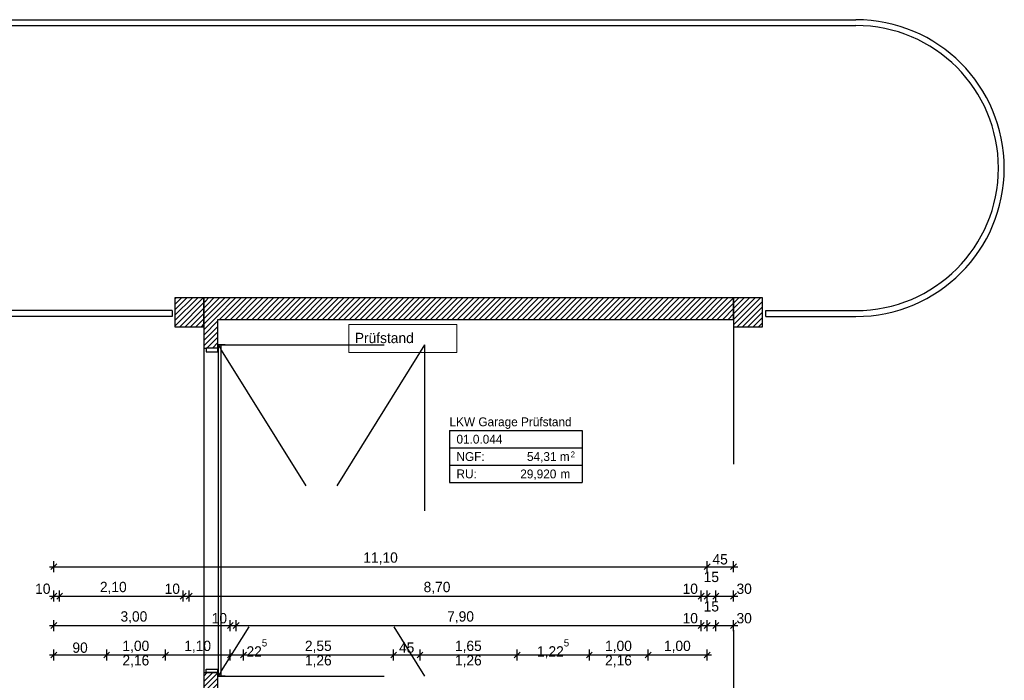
# Model space of a CAD drawing. Extents: x -28.8 to 50.4, y -5.6 to 85.1.
# Tile 29 of 29: x 33.7 to 50.4, y 54 to 65.2. Entities that reach past the tile are written whole.
import ezdxf

# ---------------------------------------------------------------- set-up
doc = ezdxf.new("R2010")
doc.units = 0
doc.header["$MEASUREMENT"] = 0
doc.linetypes.add('Strichlinie', pattern=[0.005644, 0.002822, -0.002822])
doc.linetypes.add('Wipeout_Contour', pattern=[1, 0, -1])
for name, color, linetype in [('0._EG_2_0', 7, 'Continuous'), ('0._EG_2_P_BM_AUSSEN', 7, 'Continuous'), ('0._EG_2_P_ZE_TEXT', 7, 'Continuous'), ('0._EG_2_R_NT_DACH', 7, 'Continuous'), ('0._EG_2_R_TR_AUSSENWAND', 7, 'Continuous'), ('0._EG_2_Räume', 7, 'Continuous'), ('0._EG_2_X_EA_STRASSEN', 7, 'Continuous')]:
    doc.layers.add(name, color=color, linetype=linetype)
doc.styles.add('ERSTELLTER_STIL_1', font='txt')
doc.styles.add('ERSTELLTER_STIL_2', font='txt')
pattern_1 = [(45, (0, 0), (-0.04596194, 0.04596194), [])]

msp = doc.modelspace()

# ---------------------------------------------------------------- hatches: boundary and pattern name
at = {"layer": '0._EG_2_R_TR_AUSSENWAND', "linetype": 'Continuous', "ltscale": 1000}
h = msp.add_hatch(dxfattribs=at)
h.set_pattern_fill('MW_Kalksandstein_0002', color=256, style=0, pattern_type=2)
h.set_pattern_definition(pattern_1)
h.paths.add_polyline_path([(36.785, 60.49), (36.295, 60.49), (36.295, 60), (36.785, 60)], flags=0)
h = msp.add_hatch(dxfattribs=at)
h.set_pattern_fill('MW_Kalksandstein_0002', color=256, style=0, pattern_type=2)
h.set_pattern_definition(pattern_1)
h.paths.add_polyline_path([(45.785, 60.49), (36.785, 60.49), (37.025, 60.125), (45.785, 60.125)], flags=0)
h = msp.add_hatch(dxfattribs=at)
h.set_pattern_fill('MW_Kalksandstein_0002', color=256, style=0, pattern_type=2)
h.set_pattern_definition(pattern_1)
h.paths.add_polyline_path([(36.785, 60.49), (36.785, 59.635), (37.025, 59.635), (37.025, 60.125)], flags=0)
h = msp.add_hatch(dxfattribs=at)
h.set_pattern_fill('MW_Kalksandstein_0002', color=256, style=0, pattern_type=2)
h.set_pattern_definition(pattern_1)
h.paths.add_polyline_path([(45.785, 60), (46.275, 60), (46.275, 60.49), (45.785, 60.49)], flags=0)
h = msp.add_hatch(dxfattribs=at)
h.set_pattern_fill('MW_Kalksandstein_0002', color=256, style=0, pattern_type=2)
h.set_pattern_definition(pattern_1)
h.paths.add_polyline_path([(36.785, 53.554), (37.025, 53.554), (37.025, 54.125), (36.785, 54.125)], flags=0)

# ---------------------------------------------------------------- linework, layer by layer
at = {"layer": '0._EG_2_0', "linetype": 'Continuous', "ltscale": 1000}
for p, q in [((36.785, 59.635), (37.025, 59.635)), ((36.785, 54.125), (37.025, 54.125))]:
    msp.add_line(p, q, dxfattribs=at)
at = {"layer": '0._EG_2_P_BM_AUSSEN', "linetype": 'Continuous', "ltscale": 1000}
for p, q in [((34.16, 55.925), (34.235, 55.925)), ((34.285, 55.975), (34.185, 55.875)), ((34.235, 55.831), (34.235, 56.019)), ((45.385, 55.975), (45.285, 55.875)), ((45.335, 55.831), (45.335, 56.019)), ((45.335, 55.925), (45.785, 55.925)), ((45.735, 55.875), (45.835, 55.975)), ((45.785, 55.831), (45.785, 56.019)), ((45.785, 55.925), (45.86, 55.925)), ((34.16, 55.425), (34.235, 55.425)), ((34.285, 55.475), (34.185, 55.375)), ((34.235, 55.331), (34.235, 55.519)), ((34.235, 55.425), (34.335, 55.425)), ((34.385, 55.475), (34.285, 55.375)), ((34.335, 55.331), (34.335, 55.519)), ((34.335, 55.425), (36.435, 55.425)), ((36.485, 55.475), (36.385, 55.375)), ((36.435, 55.331), (36.435, 55.519)), ((36.435, 55.425), (36.535, 55.425)), ((36.585, 55.475), (36.485, 55.375)), ((36.535, 55.331), (36.535, 55.519)), ((45.285, 55.475), (45.185, 55.375)), ((45.235, 55.331), (45.235, 55.519)), ((45.235, 55.425), (45.335, 55.425)), ((45.385, 55.475), (45.285, 55.375)), ((45.335, 55.331), (45.335, 55.519)), ((45.335, 55.425), (45.485, 55.425)), ((45.535, 55.475), (45.435, 55.375)), ((45.485, 55.331), (45.485, 55.519)), ((45.485, 55.425), (45.785, 55.425)), ((45.735, 55.375), (45.835, 55.475)), ((45.785, 55.331), (45.785, 55.519)), ((45.785, 55.425), (45.86, 55.425)), ((34.16, 54.925), (34.235, 54.925)), ((34.285, 54.975), (34.185, 54.875)), ((34.235, 54.831), (34.235, 55.019)), ((37.285, 54.975), (37.185, 54.875)), ((37.235, 54.831), (37.235, 55.019)), ((37.235, 54.925), (37.335, 54.925)), ((37.385, 54.975), (37.285, 54.875)), ((37.335, 54.831), (37.335, 55.019)), ((37.335, 54.925), (45.235, 54.925)), ((45.285, 54.975), (45.185, 54.875)), ((45.235, 54.831), (45.235, 55.019)), ((45.235, 54.925), (45.335, 54.925)), ((45.385, 54.975), (45.285, 54.875)), ((45.335, 54.831), (45.335, 55.019)), ((45.335, 54.925), (45.485, 54.925)), ((45.535, 54.975), (45.435, 54.875)), ((45.485, 54.831), (45.485, 55.019)), ((45.485, 54.925), (45.785, 54.925)), ((45.735, 54.875), (45.835, 54.975)), ((45.785, 54.831), (45.785, 55.019)), ((45.785, 54.925), (45.86, 54.925)), ((34.16, 54.425), (34.235, 54.425)), ((34.285, 54.475), (34.185, 54.375)), ((34.235, 54.331), (34.235, 54.519)), ((34.235, 54.425), (35.135, 54.425)), ((35.185, 54.475), (35.085, 54.375)), ((35.135, 54.331), (35.135, 54.519)), ((35.135, 54.425), (36.135, 54.425)), ((36.185, 54.475), (36.085, 54.375)), ((36.135, 54.331), (36.135, 54.519)), ((37.285, 54.475), (37.185, 54.375)), ((37.235, 54.331), (37.235, 54.519)), ((37.235, 54.425), (37.46, 54.425)), ((37.51, 54.475), (37.41, 54.375)), ((37.46, 54.331), (37.46, 54.519)), ((37.46, 54.425), (40.01, 54.425)), ((40.06, 54.475), (39.96, 54.375)), ((40.01, 54.331), (40.01, 54.519)), ((40.01, 54.425), (40.458, 54.425)), ((40.508, 54.475), (40.408, 54.375)), ((40.458, 54.331), (40.458, 54.519)), ((40.458, 54.425), (42.108, 54.425)), ((42.158, 54.475), (42.058, 54.375)), ((42.108, 54.331), (42.108, 54.519)), ((42.108, 54.425), (43.335, 54.425)), ((43.385, 54.475), (43.285, 54.375)), ((43.335, 54.331), (43.335, 54.519)), ((43.335, 54.425), (44.335, 54.425)), ((44.385, 54.475), (44.285, 54.375)), ((44.335, 54.331), (44.335, 54.519)), ((44.335, 54.425), (45.335, 54.425)), ((45.285, 54.375), (45.385, 54.475)), ((45.335, 54.331), (45.335, 54.519)), ((45.335, 54.425), (45.41, 54.425))]:
    msp.add_line(p, q, dxfattribs=at)
at = {"layer": '0._EG_2_P_ZE_TEXT', "color": 255, "linetype": 'Continuous', "lineweight": 18, "ltscale": 1000}
for p, q in [((41.083, 60.037), (39.25, 60.037)), ((39.25, 60.037), (39.25, 59.562)), ((41.083, 59.562), (41.083, 60.037)), ((39.25, 59.562), (41.083, 59.562))]:
    msp.add_line(p, q, dxfattribs=at)
at = {"layer": '0._EG_2_R_NT_DACH', "linetype": 'Strichlinie', "ltscale": 1000}
msp.add_line((45.785, 60.49), (45.785, 39.665), dxfattribs=at)
at = {"layer": '0._EG_2_R_TR_AUSSENWAND', "linetype": 'Continuous', "ltscale": 1000}
for p, q in [((36.785, 60.49), (36.295, 60.49)), ((36.295, 60.49), (36.295, 60)), ((45.785, 60.49), (36.785, 60.49)), ((36.785, 60), (36.785, 60.49)), ((36.785, 60.49), (36.785, 59.635)), ((45.785, 60.125), (45.785, 60.49)), ((46.275, 60.49), (45.785, 60.49)), ((45.785, 60.49), (45.785, 60)), ((46.275, 60), (46.275, 60.49)), ((37.025, 60.125), (45.785, 60.125)), ((37.025, 59.635), (37.025, 60.125)), ((36.295, 60), (36.785, 60)), ((45.785, 60), (46.275, 60)), ((36.785, 54.125), (36.785, 53.554)), ((37.025, 53.554), (37.025, 54.125))]:
    msp.add_line(p, q, dxfattribs=at)
at = {"layer": '0._EG_2_R_TR_AUSSENWAND', "linetype": 'Strichlinie', "ltscale": 1000}
msp.add_line((40.535, 59.695), (40.535, 54.065), dxfattribs=at)
at = {"layer": '0._EG_2_Räume', "linetype": 'Continuous', "ltscale": 1000}
for p, q in [((40.959, 58.236), (40.959, 57.352)), ((40.959, 58.236), (43.211, 58.236)), ((43.211, 58.236), (43.211, 57.352)), ((40.959, 57.942), (43.211, 57.942)), ((40.959, 57.647), (43.211, 57.647)), ((40.959, 57.352), (43.211, 57.352))]:
    msp.add_line(p, q, dxfattribs=at)
at = {"layer": '0._EG_2_X_EA_STRASSEN', "linetype": 'Continuous', "ltscale": 1000}
for p, q in [((26.053, 65.215), (47.865, 65.215)), ((26.19, 65.115), (47.865, 65.115)), ((36.245, 60.275), (32.921, 60.275)), ((36.245, 60.275), (36.245, 60.175)), ((46.336, 60.275), (47.865, 60.275)), ((46.336, 60.175), (46.336, 60.275)), ((36.245, 60.175), (32.921, 60.175)), ((46.336, 60.175), (47.865, 60.175))]:
    msp.add_line(p, q, dxfattribs=at)
for radius in [2.52, 2.42]:
    msp.add_arc((47.865, 62.695), radius, 270, 90, dxfattribs=at)

# ---------------------------------------------------------------- texts
at = {"layer": '0._EG_2_P_BM_AUSSEN', "linetype": 'Continuous', "char_height": 0.175, "attachment_point": 7, "style": 'ERSTELLTER_STIL_2'}
for s, insert in [('{11,10}', (39.495, 55.96)), ('{45}', (45.427, 55.96)), ('{15}', (45.277, 55.661)), ('{10}', (33.919, 55.46)), ('{2,10}', (35.019, 55.46)), ('{10}', (36.119, 55.46)), ('{8,70}', (40.519, 55.46)), ('{10}', (44.919, 55.46)), ('{30}', (45.835, 55.46)), ('{15}', (45.277, 55.161)), ('{3,00}', (35.369, 54.96)), ('{7,90}', (40.919, 54.96)), ('{10}', (44.919, 54.96)), ('{30}', (45.835, 54.96)), ('{90}', (34.552, 54.46)), ('{1,00}', (35.402, 54.46)), ('{1,10}', (36.452, 54.46)), ('{22\\A1{\\H0.7x;\\S5^  ;}}', (37.51, 54.398)), ('{2,55}', (38.502, 54.46)), ('{45}', (40.101, 54.46)), ('{1,65}', (41.051, 54.46)), ('{1,22\\A1{\\H0.7x;\\S5^  ;}}', (42.445, 54.366)), ('{1,00}', (43.602, 54.46)), ('{1,00}', (44.602, 54.46)), ('{2,16}', (35.402, 54.215)), ('{1,26}', (38.502, 54.215)), ('{1,26}', (41.051, 54.215)), ('{2,16}', (43.602, 54.215))]:
    msp.add_mtext(s, dxfattribs=dict(at, insert=insert))
at = {"layer": '0._EG_2_P_ZE_TEXT', "linetype": 'Continuous', "insert": (39.35, 59.897), "char_height": 0.175, "attachment_point": 1, "style": 'ERSTELLTER_STIL_2'}
msp.add_mtext('{Prüfstand}', dxfattribs=at)
at = {"layer": '0._EG_2_Räume', "linetype": 'Continuous'}
for s, insert, char_height, attachment_point, style in [('{LKW Garage Prüfstand}', (40.959, 58.46), 0.15, 1, 'ERSTELLTER_STIL_1'), ('{01.0.044 }', (41.077, 58.165), 0.15, 1, 'ERSTELLTER_STIL_2'), ('{2}', (43.017, 57.882), 0.1, 1, 'ERSTELLTER_STIL_2'), ('{NGF: }', (41.077, 57.87), 0.15, 1, 'ERSTELLTER_STIL_2'), ('{54,31 m}', (42.275, 57.87), 0.15, 1, 'ERSTELLTER_STIL_2'), ('{RU: }', (41.077, 57.576), 0.15, 1, 'ERSTELLTER_STIL_2'), ('{29,920}', (42.161, 57.397), 0.15, 7, 'ERSTELLTER_STIL_2'), ('{ m}', (42.788, 57.576), 0.15, 1, 'ERSTELLTER_STIL_2')]:
    msp.add_mtext(s, dxfattribs=dict(at, insert=insert, char_height=char_height, attachment_point=attachment_point, style=style))

# ---------------------------------------------------------------- next in the draw order: wipeouts: each hides what was drawn before it
at = {"color": 254, "linetype": 'Wipeout_Contour', "lineweight": 0, "ltscale": 422.664149}
msp.add_wipeout([(37.145, 59.695), (37.025, 59.695), (37.025, 59.575), (37.03, 59.575), (37.03, 59.69), (37.145, 59.69)], dxfattribs=at).dxf.layer = '0._EG_2_R_TR_AUSSENWAND'
at = {"color": 254, "linetype": 'Wipeout_Contour', "lineweight": 0, "ltscale": 393.282787}
msp.add_wipeout([(37.145, 54.065), (37.025, 54.065), (37.025, 54.185), (37.03, 54.185), (37.03, 54.07), (37.145, 54.07)], dxfattribs=at).dxf.layer = '0._EG_2_R_TR_AUSSENWAND'

# ---------------------------------------------------------------- next in the draw order: wipeouts: each hides what was drawn before it
at = {"color": 254, "linetype": 'Wipeout_Contour', "lineweight": 0, "ltscale": 280.468492}
msp.add_wipeout([(37.025, 59.635), (36.825, 59.635), (36.825, 59.575), (37.025, 59.575)], dxfattribs=at).dxf.layer = '0._EG_2_R_TR_AUSSENWAND'
at = {"color": 254, "linetype": 'Wipeout_Contour', "lineweight": 0, "ltscale": 262.191907}
msp.add_wipeout([(37.025, 54.125), (36.825, 54.125), (36.825, 54.185), (37.025, 54.185)], dxfattribs=at).dxf.layer = '0._EG_2_R_TR_AUSSENWAND'

# ---------------------------------------------------------------- next in the draw order: linework, layer by layer
at = {"layer": '0._EG_2_R_NT_DACH', "linetype": 'Strichlinie', "ltscale": 1000}
msp.add_line((36.785, 60.49), (36.785, 41.965), dxfattribs=at)
at = {"layer": '0._EG_2_R_TR_AUSSENWAND', "linetype": 'Continuous', "ltscale": 1000}
for p, q in [((36.785, 59.635), (36.785, 54.125)), ((36.825, 59.635), (36.825, 59.575)), ((36.825, 54.125), (36.825, 54.185))]:
    msp.add_line(p, q, dxfattribs=at)

# ---------------------------------------------------------------- next in the draw order: wipeouts: each hides what was drawn before it
at = {"color": 254, "linetype": 'Wipeout_Contour', "lineweight": 0, "ltscale": 271.579562}
msp.add_wipeout([(37.03, 59.69), (37.03, 54.07), (37.08, 54.07), (37.08, 59.69)], dxfattribs=at).dxf.layer = '0._EG_2_R_TR_AUSSENWAND'

# ---------------------------------------------------------------- next in the draw order: linework, layer by layer
at = {"layer": '0._EG_2_P_BM_AUSSEN', "linetype": 'Continuous', "ltscale": 1000}
for p, q in [((34.235, 55.925), (45.335, 55.925)), ((36.535, 55.425), (45.235, 55.425)), ((34.235, 54.925), (37.235, 54.925)), ((36.135, 54.425), (37.235, 54.425))]:
    msp.add_line(p, q, dxfattribs=at)
at = {"layer": '0._EG_2_R_TR_AUSSENWAND', "linetype": 'Continuous', "ltscale": 1000}
for p, q in [((37.025, 59.635), (36.825, 59.635)), ((36.825, 59.575), (37.025, 59.575)), ((37.145, 59.695), (37.025, 59.695)), ((37.025, 59.695), (37.025, 59.575)), ((37.025, 59.575), (37.025, 59.635)), ((37.025, 59.575), (37.03, 59.575)), ((37.03, 59.575), (37.03, 59.69)), ((37.03, 59.69), (37.145, 59.69)), ((37.03, 59.69), (37.03, 54.07)), ((37.08, 59.69), (37.03, 59.69)), ((37.08, 54.07), (37.08, 59.69)), ((37.145, 59.69), (37.145, 59.695)), ((36.825, 54.185), (37.025, 54.185)), ((37.025, 54.125), (36.825, 54.125)), ((37.025, 54.065), (37.025, 54.185)), ((37.025, 54.185), (37.03, 54.185)), ((37.025, 54.185), (37.025, 54.125)), ((37.145, 54.065), (37.025, 54.065)), ((37.03, 54.185), (37.03, 54.07)), ((37.03, 54.07), (37.145, 54.07)), ((37.03, 54.07), (37.08, 54.07)), ((37.145, 54.07), (37.145, 54.065))]:
    msp.add_line(p, q, dxfattribs=at)
at = {"layer": '0._EG_2_R_TR_AUSSENWAND', "linetype": 'Strichlinie', "ltscale": 1000}
for p, q in [((37.025, 59.695), (40.535, 54.065)), ((37.025, 59.695), (40.535, 59.695)), ((40.535, 59.695), (37.025, 54.065)), ((37.025, 54.065), (40.535, 54.065))]:
    msp.add_line(p, q, dxfattribs=at)

# ---------------------------------------------------------------- next in the draw order: texts
at = {"layer": '0._EG_2_P_BM_AUSSEN', "linetype": 'Continuous', "insert": (36.919, 54.96), "char_height": 0.175, "attachment_point": 7, "style": 'ERSTELLTER_STIL_2'}
msp.add_mtext('{10}', dxfattribs=at)

doc.saveas('drawing.dxf')
